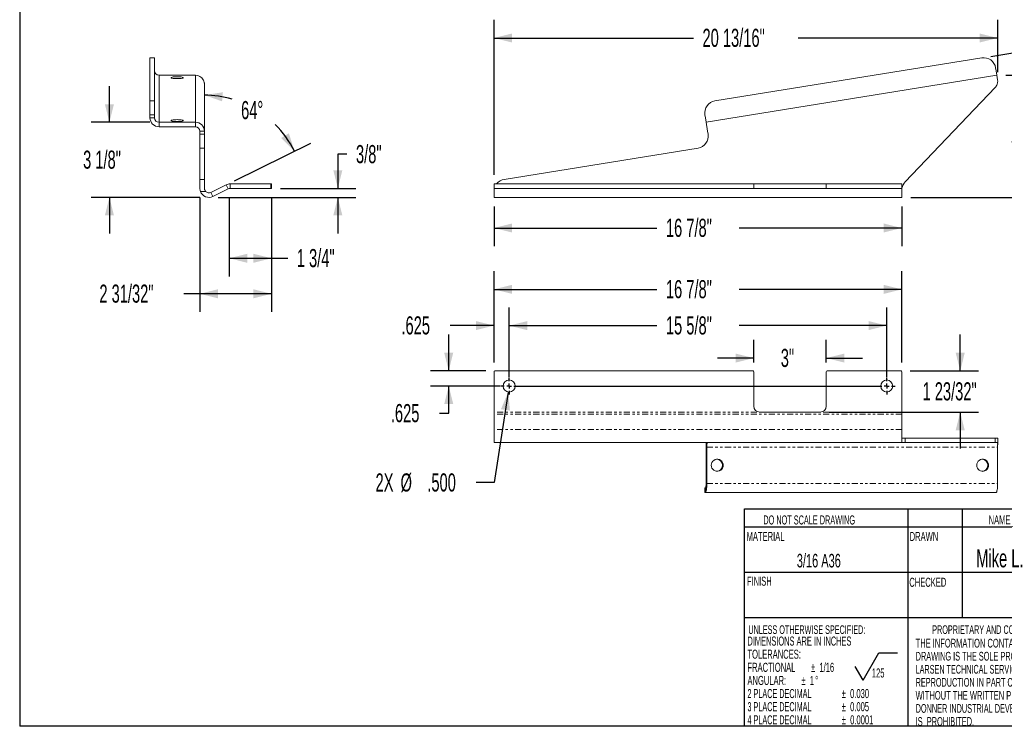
# Model space of a CAD drawing. Header units: inches. Extents: x 2.2 to 63.8, y 2.3 to 48.8.
# Tile 1 of 3: x 2.2 to 43, y 2.3 to 31.5. Entities that reach past the tile are written whole.
import ezdxf

# ---------------------------------------------------------------- set-up
doc = ezdxf.new("R2010")
doc.units = ezdxf.units.IN
doc.header["$MEASUREMENT"] = 0
doc.linetypes.add('PHANTOM', pattern=[0.5, 0.25, -0.05, 0.05, -0.05, 0.05, -0.05])
doc.layers.add('TITLE_BLOCK', color=7, linetype='Continuous')
doc.styles.add('SLDTEXTSTYLE1', font='TXT', dxfattribs={"width": 0.554583})
doc.styles.add('SLDTEXTSTYLE10', font='TXT', dxfattribs={"width": 0.552845})
doc.styles.add('SLDTEXTSTYLE11', font='TXT', dxfattribs={"width": 0.571389})
doc.styles.add('SLDTEXTSTYLE12', font='TXT', dxfattribs={"width": 0.548281})
doc.styles.add('SLDTEXTSTYLE13', font='TXT', dxfattribs={"width": 0.5775})
doc.styles.add('SLDTEXTSTYLE14', font='TXT', dxfattribs={"width": 0.558462})
doc.styles.add('SLDTEXTSTYLE3', font='TXT', dxfattribs={"width": 0.5808})
doc.styles.add('SLDTEXTSTYLE4', font='TXT', dxfattribs={"width": 0.605})
doc.styles.add('SLDTEXTSTYLE6', font='TXT', dxfattribs={"width": 0.56375})
doc.styles.add('SLDTEXTSTYLE7', font='TXT', dxfattribs={"width": 0.524333})
doc.styles.add('SLDTEXTSTYLE8', font='TXT', dxfattribs={"width": 0.581731})
doc.styles.add('SLDTEXTSTYLE9', font='TXT', dxfattribs={"width": 0.565968})
doc.dimstyles.new('SLDDIMSTYLE0', dxfattribs={"dimtxt": 0.75, "dimasz": 0.75, "dimexe": 0, "dimexo": 0.0625, "dimgap": 0.1875, "dimtad": 0, "dimtih": 1, "dimtoh": 1, "dimdec": 3, "dimzin": 12, "dimdsep": 46, "dimtxsty": 'SLDTEXTSTYLE4', "dimsah": 1, "dimcen": 0.09, "dimadec": 0, "dimazin": 0, "dimtfac": 1, "dimtdec": 3, "dimtofl": 0, "dimtmove": 0, "dimatfit": 3, "dimfxl": 0, "dimtolj": 1, "dimtzin": 12, "dimarcsym": 0})
doc.dimstyles.new('SLDDIMSTYLE1', dxfattribs={"dimtxt": 0.75, "dimasz": 0.75, "dimexe": 0, "dimexo": 0.0625, "dimgap": 0.1875, "dimtad": 0, "dimtih": 1, "dimtoh": 1, "dimdec": 4, "dimlfac": 6, "dimzin": 12, "dimdsep": 46, "dimtxsty": 'SLDTEXTSTYLE4', "dimsah": 1, "dimcen": 0.09, "dimadec": 0, "dimazin": 0, "dimtfac": 1, "dimtdec": 3, "dimtofl": 0, "dimtmove": 0, "dimatfit": 3, "dimfxl": 0, "dimtolj": 1, "dimtzin": 12, "dimarcsym": 0})
doc.dimstyles.new('SLDDIMSTYLE2', dxfattribs={"dimtxt": 0.75, "dimasz": 0.75, "dimexe": 0, "dimexo": 0.0625, "dimgap": 0.1875, "dimtad": 0, "dimtih": 1, "dimtoh": 1, "dimdec": 3, "dimzin": 4, "dimdsep": 46, "dimtxsty": 'SLDTEXTSTYLE4', "dimsah": 1, "dimcen": 0.09, "dimadec": 0, "dimazin": 0, "dimtfac": 1, "dimtdec": 3, "dimtofl": 0, "dimtmove": 0, "dimatfit": 3, "dimfxl": 0, "dimtolj": 1, "dimtzin": 12, "dimarcsym": 0})

# ---------------------------------------------------------------- blocks, each defined once
blk = doc.blocks.new('SW_NOTE_0')
at = {"layer": 'TITLE_BLOCK', "color": 0, "char_height": 0.375, "attachment_point": 1}
for s, insert, style in [('DIMENSIONS ARE IN INCHES', (0, 0.483), 'SLDTEXTSTYLE6'), ('TOLERANCES:', (0, -0.06), 'SLDTEXTSTYLE4'), ('FRACTIONAL', (0, -0.603), 'SLDTEXTSTYLE4'), ('%%p', (2.628, -0.603), 'SLDTEXTSTYLE4'), ('1/16', (2.978, -0.603), 'SLDTEXTSTYLE4'), ('ANGULAR: ', (0, -1.146), 'SLDTEXTSTYLE4'), ('%%p', (2.234, -1.146), 'SLDTEXTSTYLE4'), ('1', (2.584, -1.146), 'SLDTEXTSTYLE4'), ('%%d', (2.803, -1.146), 'SLDTEXTSTYLE4'), ('2 PLACE DECIMAL  ', (0, -1.689), 'SLDTEXTSTYLE7'), ('%%p', (3.898, -1.689), 'SLDTEXTSTYLE4'), ('0.030', (4.248, -1.689), 'SLDTEXTSTYLE4'), ('3 PLACE DECIMAL  ', (0, -2.232), 'SLDTEXTSTYLE7'), ('%%p', (3.898, -2.232), 'SLDTEXTSTYLE4'), ('0.005', (4.248, -2.232), 'SLDTEXTSTYLE4'), ('4 PLACE DECIMAL  ', (0, -2.775), 'SLDTEXTSTYLE7'), ('%%p', (3.9, -2.775), 'SLDTEXTSTYLE4'), ('0.0001', (4.25, -2.775), 'SLDTEXTSTYLE4')]:
    blk.add_mtext(s, dxfattribs=dict(at, insert=insert, style=style))
blk = doc.blocks.new('SW_NOTE_1')
at = {"layer": 'TITLE_BLOCK', "color": 0, "char_height": 0.36, "attachment_point": 1}
for s, insert, style in [('THE INFORMATION CONTAINED IN THIS', (0, 0.464), 'SLDTEXTSTYLE9'), ('DRAWING IS THE SOLE PROPERTY OF', (0, -0.076), 'SLDTEXTSTYLE10'), ('LARSEN TECHNICAL SERVICES ANY', (0, -0.616), 'SLDTEXTSTYLE11'), ('REPRODUCTION IN PART OR AS A WHOLE', (0, -1.156), 'SLDTEXTSTYLE12'), ('WITHOUT THE WRITTEN PERMISSION OF', (0, -1.696), 'SLDTEXTSTYLE9'), ('DONNER INDUSTRIAL DEVELOPMENTS INC.', (0, -2.236), 'SLDTEXTSTYLE13'), ('IS  PROHIBITED.', (0, -2.776), 'SLDTEXTSTYLE14')]:
    blk.add_mtext(s, dxfattribs=dict(at, insert=insert, style=style))
blk = doc.blocks.new('SW_NOTE_3')
at = {"layer": 'TITLE_BLOCK', "color": 0}
for p, q in [((-0.364, 0), (0.285, 1.125)), ((0.285, 1.125), (1.057, 1.125)), ((-0.364, 0), (-0.689, 0.562))]:
    blk.add_line(p, q, dxfattribs=at)
at = {"layer": 'TITLE_BLOCK', "color": 0, "insert": (0, 0.483), "char_height": 0.375, "attachment_point": 1, "style": 'SLDTEXTSTYLE4'}
blk.add_mtext('125', dxfattribs=at)
blk = doc.blocks.new('*D5')
at = {"layer": 'TITLE_BLOCK'}
for p, q in [((21.877, 23.764), (21.877, 22.121)), ((38.752, 23.764), (38.752, 22.121)), ((21.877, 22.871), (28.615, 22.871)), ((38.752, 22.871), (32.015, 22.871))]:
    blk.add_line(p, q, dxfattribs=at)
for points in [[(21.877, 22.871), (22.627, 22.684), (22.627, 23.059)], [(38.752, 22.871), (38.002, 23.059), (38.002, 22.684)]]:
    blk.add_solid(points, dxfattribs=at)
at = {"layer": 'TITLE_BLOCK', "insert": (28.99, 23.255), "char_height": 0.75, "attachment_point": 1, "style": 'SLDTEXTSTYLE4'}
blk.add_mtext('16 7/8"', dxfattribs=at)
blk = doc.blocks.new('*D6')
at = {"layer": 'TITLE_BLOCK'}
for p, q in [((43.06, 29.19), (45.345, 29.19)), ((44.595, 29.19), (44.595, 27.248)), ((44.595, 24.139), (44.595, 26.081)), ((39.127, 24.139), (45.345, 24.139))]:
    blk.add_line(p, q, dxfattribs=at)
for points in [[(44.595, 29.19), (44.408, 28.44), (44.783, 28.44)], [(44.595, 24.139), (44.783, 24.889), (44.408, 24.889)]]:
    blk.add_solid(points, dxfattribs=at)
at = {"layer": 'TITLE_BLOCK', "insert": (43.27, 27.048), "char_height": 0.75, "attachment_point": 1, "style": 'SLDTEXTSTYLE4'}
blk.add_mtext('5 1/16"', dxfattribs=at)
blk = doc.blocks.new('*D7')
at = {"layer": 'TITLE_BLOCK'}
for p, q in [((42.432, 29.972), (47.375, 30.771)), ((39.127, 24.139), (47.907, 24.139))]:
    blk.add_line(p, q, dxfattribs=at)
for centre, radius, start, end in [((6.356, 24.139), 40.801, 5.4144, 9.1845), ((47.377, 27.406), 1.304, 153.4349, 206.5651), ((46.676, 27.406), 1.304, 333.4349, 26.5651), ((6.356, 24.139), 40.801, 0, 3.7711)]:
    blk.add_arc(centre, radius, start, end, dxfattribs=at)
for points in [[(46.634, 30.652), (46.562, 29.882), (46.932, 29.938)], [(47.157, 24.139), (47.338, 24.891), (46.963, 24.887)]]:
    blk.add_solid(points, dxfattribs=at)
at = {"layer": 'TITLE_BLOCK', "insert": (46.585, 27.789), "char_height": 0.75, "attachment_point": 1, "style": 'SLDTEXTSTYLE4'}
blk.add_mtext('9°', dxfattribs=at)
blk = doc.blocks.new('*D8')
at = {"layer": 'TITLE_BLOCK'}
for p, q in [((21.877, 25.073), (21.877, 31.482)), ((42.72, 29.319), (42.72, 31.482)), ((21.877, 30.732), (30.129, 30.732)), ((42.72, 30.732), (34.468, 30.732))]:
    blk.add_line(p, q, dxfattribs=at)
for points in [[(21.877, 30.732), (22.627, 30.544), (22.627, 30.919)], [(42.72, 30.732), (41.97, 30.919), (41.97, 30.544)]]:
    blk.add_solid(points, dxfattribs=at)
at = {"layer": 'TITLE_BLOCK', "insert": (30.504, 31.116), "char_height": 0.75, "attachment_point": 1, "style": 'SLDTEXTSTYLE4'}
blk.add_mtext('20 13/16"', dxfattribs=at)
blk = doc.blocks.new('*D11')
at = {"layer": 'TITLE_BLOCK'}
for p, q in [((21.877, 17.301), (21.877, 21.083)), ((38.752, 17.301), (38.752, 21.083)), ((21.877, 20.333), (28.615, 20.333)), ((38.752, 20.333), (32.015, 20.333))]:
    blk.add_line(p, q, dxfattribs=at)
for points in [[(21.877, 20.333), (22.627, 20.145), (22.627, 20.52)], [(38.752, 20.333), (38.002, 20.52), (38.002, 20.145)]]:
    blk.add_solid(points, dxfattribs=at)
at = {"layer": 'TITLE_BLOCK', "insert": (28.99, 20.716), "char_height": 0.75, "attachment_point": 1, "style": 'SLDTEXTSTYLE4'}
blk.add_mtext('16 7/8"', dxfattribs=at)
blk = doc.blocks.new('*D12')
at = {"layer": 'TITLE_BLOCK'}
for p, q in [((21.877, 17.301), (21.877, 19.583)), ((22.502, 16.708), (22.502, 19.583)), ((21.877, 18.833), (20.065, 18.833)), ((22.502, 18.833), (24.002, 18.833))]:
    blk.add_line(p, q, dxfattribs=at)
for points in [[(21.877, 18.833), (21.127, 19.02), (21.127, 18.645)], [(22.502, 18.833), (23.252, 18.645), (23.252, 19.02)]]:
    blk.add_solid(points, dxfattribs=at)
at = {"layer": 'TITLE_BLOCK', "insert": (18.046, 19.216), "char_height": 0.75, "attachment_point": 1, "style": 'SLDTEXTSTYLE4'}
blk.add_mtext('.625', dxfattribs=at)
blk = doc.blocks.new('*D13')
at = {"layer": 'TITLE_BLOCK'}
for p, q in [((22.502, 16.708), (22.502, 19.583)), ((38.127, 16.708), (38.127, 19.583)), ((22.502, 18.833), (28.615, 18.833)), ((38.127, 18.833), (32.015, 18.833))]:
    blk.add_line(p, q, dxfattribs=at)
for points in [[(22.502, 18.833), (23.252, 18.645), (23.252, 19.02)], [(38.127, 18.833), (37.377, 19.02), (37.377, 18.645)]]:
    blk.add_solid(points, dxfattribs=at)
at = {"layer": 'TITLE_BLOCK', "insert": (28.99, 19.216), "char_height": 0.75, "attachment_point": 1, "style": 'SLDTEXTSTYLE4'}
blk.add_mtext('15 5/8"', dxfattribs=at)
blk = doc.blocks.new('*D14')
at = {"layer": 'TITLE_BLOCK'}
for p, q in [((32.627, 17.301), (32.627, 18.239)), ((35.627, 17.301), (35.627, 18.239)), ((32.627, 17.489), (31.127, 17.489)), ((35.627, 17.489), (37.127, 17.489))]:
    blk.add_line(p, q, dxfattribs=at)
for points in [[(32.627, 17.489), (31.877, 17.676), (31.877, 17.301)], [(35.627, 17.489), (36.377, 17.301), (36.377, 17.676)]]:
    blk.add_solid(points, dxfattribs=at)
at = {"layer": 'TITLE_BLOCK', "insert": (33.743, 17.872), "char_height": 0.75, "attachment_point": 1, "style": 'SLDTEXTSTYLE4'}
blk.add_mtext('3"', dxfattribs=at)
blk = doc.blocks.new('*D15')
at = {"layer": 'TITLE_BLOCK'}
for p, q in [((41.17, 16.958), (41.169, 18.458)), ((39.096, 16.958), (41.92, 16.958)), ((35.752, 15.253), (41.92, 15.253)), ((41.17, 15.253), (41.17, 13.753))]:
    blk.add_line(p, q, dxfattribs=at)
for points in [[(41.17, 16.958), (41.357, 17.708), (40.982, 17.708)], [(41.17, 15.253), (40.982, 14.503), (41.357, 14.503)]]:
    blk.add_solid(points, dxfattribs=at)
at = {"layer": 'TITLE_BLOCK', "insert": (39.61, 16.489), "char_height": 0.75, "attachment_point": 1, "style": 'SLDTEXTSTYLE4'}
blk.add_mtext('1 23/32"', dxfattribs=at)
blk = doc.blocks.new('*D16')
at = {"layer": 'TITLE_BLOCK'}
for p, q in [((20.002, 16.958), (20.002, 18.458)), ((21.534, 16.958), (19.252, 16.958)), ((22.127, 16.333), (19.252, 16.333)), ((20.002, 15.204), (20.002, 16.333)), ((19.627, 15.204), (20.002, 15.204))]:
    blk.add_line(p, q, dxfattribs=at)
for points in [[(20.002, 16.958), (20.19, 17.708), (19.815, 17.708)], [(20.002, 16.333), (19.815, 15.583), (20.19, 15.583)]]:
    blk.add_solid(points, dxfattribs=at)
at = {"layer": 'TITLE_BLOCK', "insert": (17.608, 15.587), "char_height": 0.75, "attachment_point": 1, "style": 'SLDTEXTSTYLE4'}
blk.add_mtext('.625', dxfattribs=at)
blk = doc.blocks.new('*D17')
at = {"layer": 'TITLE_BLOCK'}
for p, q in [((22.464, 16.085), (21.886, 12.335)), ((21.886, 12.335), (21.136, 12.335))]:
    blk.add_line(p, q, dxfattribs=at)
blk.add_solid([(22.464, 16.085), (22.165, 15.373), (22.535, 15.316)], dxfattribs=at)
at = {"layer": 'TITLE_BLOCK', "char_height": 0.75, "attachment_point": 1, "style": 'SLDTEXTSTYLE4'}
for s, insert in [('2X', (16.975, 12.718)), ('%%c', (18.009, 12.718)), ('.500', (19.117, 12.718))]:
    blk.add_mtext(s, dxfattribs=dict(at, insert=insert))
blk = doc.blocks.new('SW_CENTERMARKSYMBOL_0')
at = {"layer": 'TITLE_BLOCK', "color": 0}
for p, q in [((-0.2, 0), (-0.35, 0)), ((0, 0), (-0.1, 0)), ((0, 0.2), (0, 0.35)), ((0, 0), (0, 0.1)), ((0, 0), (0, -0.1)), ((0, 0), (0.1, 0)), ((0.2, 0), (15.425, 0)), ((15.625, 0), (15.525, 0)), ((15.625, 0.2), (15.625, 0.35)), ((15.625, 0), (15.625, 0.1)), ((15.625, 0), (15.625, -0.1)), ((15.625, 0), (15.725, 0)), ((15.825, 0), (15.975, 0)), ((0, -0.2), (0, -0.35)), ((15.625, -0.2), (15.625, -0.35))]:
    blk.add_line(p, q, dxfattribs=at)
blk = doc.blocks.new('*D19')
at = {"layer": 'TITLE_BLOCK'}
for p, q in [((10.92, 24.136), (10.92, 20.869)), ((12.67, 24.136), (12.67, 20.869)), ((10.92, 21.619), (12.67, 21.619)), ((12.67, 21.619), (13.341, 21.619))]:
    blk.add_line(p, q, dxfattribs=at)
for points in [[(10.92, 21.619), (11.67, 21.431), (11.67, 21.806)], [(12.67, 21.619), (11.92, 21.806), (11.92, 21.431)]]:
    blk.add_solid(points, dxfattribs=at)
at = {"layer": 'TITLE_BLOCK', "insert": (13.716, 22.002), "char_height": 0.75, "attachment_point": 1, "style": 'SLDTEXTSTYLE4'}
blk.add_mtext('1 3/4"', dxfattribs=at)
blk = doc.blocks.new('*D20')
at = {"layer": 'TITLE_BLOCK'}
for p, q in [((9.705, 24.139), (9.705, 19.399)), ((12.67, 24.136), (12.67, 19.399)), ((9.705, 20.149), (9.04, 20.149)), ((12.67, 20.149), (9.705, 20.149))]:
    blk.add_line(p, q, dxfattribs=at)
for points in [[(9.705, 20.149), (10.455, 19.961), (10.455, 20.336)], [(12.67, 20.149), (11.92, 20.336), (11.92, 19.961)]]:
    blk.add_solid(points, dxfattribs=at)
at = {"layer": 'TITLE_BLOCK', "insert": (5.546, 20.532), "char_height": 0.75, "attachment_point": 1, "style": 'SLDTEXTSTYLE4'}
blk.add_mtext('2 31/32"', dxfattribs=at)
blk = doc.blocks.new('*D21')
at = {"layer": 'TITLE_BLOCK'}
blk.add_line((11.134, 24.825), (14.291, 26.384), dxfattribs=at)
for start, end in [(74.0427, 90), (26.2814, 45.1531)]:
    blk.add_arc((9.893, 24.212), 4.155, start, end, dxfattribs=at)
for points in [[(9.893, 28.368), (10.623, 28.114), (10.657, 28.488)], [(13.619, 26.052), (13.388, 26.79), (13.068, 26.595)]]:
    blk.add_solid(points, dxfattribs=at)
at = {"layer": 'TITLE_BLOCK', "insert": (11.41, 28.125), "char_height": 0.75, "attachment_point": 1, "style": 'SLDTEXTSTYLE4'}
blk.add_mtext('64°', dxfattribs=at)
blk = doc.blocks.new('*D22')
at = {"layer": 'TITLE_BLOCK'}
for p, q in [((15.79, 25.921), (15.415, 25.921)), ((15.415, 25.921), (15.415, 24.511)), ((13.045, 24.511), (16.165, 24.511)), ((10.455, 24.139), (16.165, 24.139)), ((15.415, 24.139), (15.415, 22.639))]:
    blk.add_line(p, q, dxfattribs=at)
for points in [[(15.415, 24.511), (15.602, 25.261), (15.227, 25.261)], [(15.415, 24.139), (15.227, 23.389), (15.602, 23.389)]]:
    blk.add_solid(points, dxfattribs=at)
at = {"layer": 'TITLE_BLOCK', "insert": (16.165, 26.304), "char_height": 0.75, "attachment_point": 1, "style": 'SLDTEXTSTYLE4'}
blk.add_mtext('3/8"', dxfattribs=at)
blk = doc.blocks.new('*D23')
at = {"layer": 'TITLE_BLOCK'}
for p, q in [((5.962, 27.245), (5.962, 28.745)), ((7.64, 27.245), (5.212, 27.245)), ((9.705, 24.139), (5.212, 24.139)), ((5.962, 24.139), (5.962, 22.639))]:
    blk.add_line(p, q, dxfattribs=at)
for points in [[(5.962, 27.245), (6.15, 27.995), (5.775, 27.995)], [(5.962, 24.139), (5.775, 23.389), (6.15, 23.389)]]:
    blk.add_solid(points, dxfattribs=at)
at = {"layer": 'TITLE_BLOCK', "insert": (4.872, 26.075), "char_height": 0.75, "attachment_point": 1, "style": 'SLDTEXTSTYLE4'}
blk.add_mtext('3 1/8"', dxfattribs=at)

msp = doc.modelspace()

# ---------------------------------------------------------------- linework, layer by layer
at = {"color": 7, "linetype": 'Continuous', "lineweight": 15}
for p, q in [((7.827485, 29.918718), (7.639985, 29.918718)), ((7.639985, 29.912308), (7.639985, 29.918718)), ((7.827485, 29.912308), (7.639985, 29.912308)), ((7.639985, 29.912308), (7.639985, 28.126619)), ((7.827485, 29.918718), (7.827485, 29.912308)), ((7.827485, 29.912308), (7.827485, 28.126619)), ((42.061971, 29.912308), (31.017902, 28.126619)), ((42.65532, 29.375128), (42.635368, 29.498525)), ((42.685248, 29.190032), (42.65532, 29.375128)), ((8.014985, 27.244728), (8.014985, 29.190032)), ((8.014985, 29.190032), (9.517985, 29.190032)), ((9.517985, 29.190032), (9.517985, 27.244728)), ((42.685248, 29.190032), (30.653999, 27.244728)), ((42.685248, 29.190032), (42.715363, 29.003776)), ((9.892985, 28.811928), (9.892985, 26.874536)), ((38.890739, 24.78057), (42.616473, 28.685038)), ((7.639985, 28.126619), (7.827485, 28.126619)), ((7.639985, 27.553222), (7.639985, 28.126619)), ((7.827485, 28.126619), (7.827485, 27.553222)), ((7.827485, 27.553222), (7.639985, 27.553222)), ((7.639985, 27.553222), (7.639985, 27.429824)), ((7.827485, 27.429824), (7.639985, 27.429824)), ((7.827485, 27.553222), (7.827485, 27.429824)), ((30.604119, 27.553222), (30.624071, 27.429824)), ((30.624071, 27.429824), (30.653999, 27.244728)), ((8.014985, 27.244728), (8.014985, 27.059632)), ((9.517985, 27.244728), (8.014985, 27.244728)), ((9.517985, 27.059632), (8.014985, 27.059632)), ((9.517985, 27.059632), (9.517985, 27.244728)), ((30.713854, 26.874536), (30.653999, 27.244728)), ((9.705485, 26.874536), (9.892985, 26.874536)), ((9.705485, 26.874536), (9.705485, 26.751138)), ((9.705485, 26.751138), (9.892985, 26.751138)), ((9.705485, 26.177741), (9.705485, 26.751138)), ((9.892985, 26.874536), (9.892985, 26.751138)), ((9.892985, 26.751138), (9.892985, 26.177741)), ((30.713854, 26.874536), (30.733806, 26.751138)), ((9.892985, 26.177741), (9.705485, 26.177741)), ((9.705485, 26.177741), (9.705485, 24.880626)), ((9.892985, 26.177741), (9.892985, 24.880626)), ((30.320024, 26.177741), (22.297667, 24.880626)), ((9.705485, 24.514091), (9.705485, 24.880626)), ((9.705485, 24.880626), (9.892985, 24.880626)), ((9.892985, 24.880626), (9.892985, 24.514091)), ((10.163506, 24.345973), (10.798215, 24.65941)), ((10.246527, 24.177855), (10.881236, 24.491291)), ((10.881236, 24.491291), (10.798215, 24.65941)), ((10.964258, 24.510673), (10.964258, 24.698173)), ((12.639235, 24.698173), (10.964258, 24.698173)), ((12.639235, 24.510673), (10.964258, 24.510673)), ((12.639235, 24.510673), (12.639235, 24.698173)), ((12.639235, 24.698173), (12.670485, 24.698173)), ((12.670485, 24.510673), (12.639235, 24.510673)), ((12.670485, 24.698173), (12.670485, 24.510673)), ((21.877475, 24.510673), (21.877475, 24.698173)), ((21.877475, 24.698173), (21.908725, 24.698173)), ((21.908725, 24.510673), (21.877475, 24.510673)), ((21.877475, 24.510673), (21.877475, 24.491291)), ((21.877475, 24.177855), (21.877475, 24.491291)), ((32.596225, 24.698173), (21.908725, 24.698173)), ((32.596225, 24.510673), (21.908725, 24.510673)), ((32.596225, 24.698173), (32.627475, 24.698173)), ((32.627475, 24.510673), (32.596225, 24.510673)), ((32.627475, 24.698173), (32.627475, 24.510673)), ((32.627475, 24.698173), (32.877475, 24.698173)), ((32.877475, 24.510673), (32.627475, 24.510673)), ((32.877475, 24.698173), (35.377475, 24.698173)), ((32.877475, 24.510673), (35.377475, 24.510673)), ((35.377475, 24.698173), (35.627475, 24.698173)), ((35.627475, 24.510673), (35.377475, 24.510673)), ((35.627475, 24.510673), (35.627475, 24.698173)), ((35.627475, 24.698173), (35.658725, 24.698173)), ((35.658725, 24.510673), (35.627475, 24.510673)), ((38.721225, 24.698173), (35.658725, 24.698173)), ((38.721225, 24.510673), (35.658725, 24.510673)), ((38.721225, 24.698173), (38.752475, 24.698173)), ((38.752475, 24.510673), (38.721225, 24.510673)), ((38.752475, 24.698173), (38.752475, 24.510673)), ((38.752475, 24.491291), (38.752475, 24.510673)), ((38.752475, 24.491291), (38.752475, 24.177855)), ((9.942596, 24.387036), (9.727664, 24.387036)), ((10.246527, 24.177855), (10.163506, 24.345973)), ((21.877475, 24.139091), (21.877475, 24.177855)), ((21.877475, 24.139091), (38.752475, 24.139091)), ((38.752475, 24.177855), (38.752475, 24.139091)), ((21.877475, 16.926303), (21.877475, 15.251326)), ((32.596225, 16.957553), (21.908725, 16.957553)), ((32.627475, 16.926303), (32.627475, 15.502553)), ((35.627475, 15.502553), (35.627475, 16.926303)), ((38.721225, 16.957553), (35.658725, 16.957553)), ((38.752475, 15.251326), (38.752475, 16.926303)), ((21.877475, 15.251326), (21.877475, 15.168305)), ((21.877475, 14.533596), (21.877475, 15.168305)), ((32.877475, 15.252553), (35.377475, 15.252553)), ((38.752475, 15.168305), (38.752475, 15.251326)), ((38.752475, 15.168305), (38.752475, 14.533596)), ((21.877475, 14.014733), (21.877475, 14.533596)), ((38.752475, 14.533596), (38.752475, 14.000904)), ((38.758707, 13.992553), (21.893887, 13.992553)), ((38.758707, 14.180053), (38.890739, 14.180053)), ((38.890739, 13.992553), (38.758707, 13.992553)), ((38.890739, 14.180053), (42.616473, 14.180053)), ((38.890739, 13.992553), (42.616473, 13.992553)), ((42.616473, 14.180053), (42.696173, 14.180053)), ((42.696173, 13.992553), (42.616473, 13.992553)), ((42.720171, 13.94189), (42.720171, 14.157783)), ((30.653999, 13.805053), (30.653999, 12.302053)), ((30.683926, 13.805053), (30.683926, 12.302053)), ((42.715175, 12.302053), (42.715175, 13.805053)), ((30.597709, 12.114553), (30.597709, 11.927053)), ((30.597709, 12.114553), (30.604119, 12.114553)), ((30.604119, 11.927053), (30.597709, 11.927053)), ((30.604119, 12.114553), (30.624071, 12.114553)), ((30.604119, 11.927053), (30.624071, 11.927053)), ((30.624071, 11.927053), (42.65532, 11.927053))]:
    msp.add_line(p, q, dxfattribs=at)
at = {"color": 7, "linetype": 'PHANTOM', "lineweight": 0}
for p, q in [((38.752475, 15.251326), (21.877475, 15.251326)), ((38.752475, 15.168305), (21.877475, 15.168305)), ((38.752475, 14.533596), (21.877475, 14.533596)), ((38.890739, 14.180053), (38.890739, 13.992553)), ((42.616473, 13.992553), (42.616473, 14.180053)), ((30.683926, 13.805053), (30.653999, 13.805053)), ((30.683926, 13.805053), (42.715175, 13.805053)), ((30.653999, 12.302053), (30.683926, 12.302053)), ((30.683926, 12.302053), (42.715175, 12.302053)), ((30.604119, 12.114553), (30.604119, 11.927053)), ((30.624071, 12.114553), (30.624071, 11.927053))]:
    msp.add_line(p, q, dxfattribs=at)
at = {"color": 7, "linetype": 'Continuous', "lineweight": 15, "flags": 128}
for points in [[(8.764985, 29.130176), (8.705156, 29.129017), (8.648804, 29.125606), (8.599204, 29.120141), (8.559239, 29.11294), (8.531231, 29.104423), (8.516807, 29.095082), (8.516807, 29.085463), (8.531231, 29.076123), (8.559239, 29.067605), (8.599204, 29.060404), (8.648804, 29.05494), (8.705156, 29.051528), (8.764985, 29.050369), (8.824814, 29.051528), (8.881165, 29.05494), (8.930765, 29.060404), (8.970731, 29.067605), (8.998739, 29.076123), (9.013162, 29.085463), (9.013162, 29.095082), (8.998739, 29.104423), (8.970731, 29.11294), (8.930765, 29.120141), (8.881165, 29.125606), (8.824814, 29.129017), (8.764985, 29.130176)], [(8.764985, 27.354463), (8.705156, 27.353304), (8.648804, 27.349893), (8.599204, 27.344428), (8.559239, 27.337227), (8.531231, 27.32871), (8.516807, 27.319369), (8.516807, 27.30975), (8.531231, 27.30041), (8.559239, 27.291892), (8.599204, 27.284691), (8.648804, 27.279227), (8.705156, 27.275815), (8.764985, 27.274656), (8.824814, 27.275815), (8.881165, 27.279227), (8.930765, 27.284691), (8.970731, 27.291892), (8.998739, 27.30041), (9.013162, 27.30975), (9.013162, 27.319369), (8.998739, 27.32871), (8.970731, 27.337227), (8.930765, 27.344428), (8.881165, 27.349893), (8.824814, 27.353304), (8.764985, 27.354463)], [(30.713854, 13.992553), (30.708016, 13.988951), (30.702401, 13.978281), (30.697227, 13.960954), (30.692692, 13.937636), (30.68897, 13.909223), (30.686205, 13.876806), (30.684502, 13.841633), (30.683926, 13.805053)], [(31.362612, 13.052053), (31.355441, 12.992224), (31.334343, 12.935872), (31.300546, 12.886273), (31.256013, 12.846307), (31.203332, 12.818299), (31.145565, 12.803876), (31.08607, 12.803876), (31.028303, 12.818299), (30.975622, 12.846307), (30.931089, 12.886273), (30.897291, 12.935872), (30.876194, 12.992224), (30.869023, 13.052053), (30.876194, 13.111882), (30.897291, 13.168234), (30.931089, 13.217834), (30.975622, 13.257799), (31.028303, 13.285807), (31.08607, 13.30023), (31.145565, 13.30023), (31.203332, 13.285807), (31.256013, 13.257799), (31.300546, 13.217834), (31.334343, 13.168234), (31.355441, 13.111882), (31.362612, 13.052053)], [(42.344983, 13.052053), (42.337812, 12.992224), (42.316714, 12.935872), (42.282917, 12.886273), (42.238384, 12.846307), (42.185703, 12.818299), (42.127936, 12.803876), (42.06844, 12.803876), (42.010674, 12.818299), (41.957993, 12.846307), (41.91346, 12.886273), (41.879662, 12.935872), (41.858565, 12.992224), (41.851393, 13.052053), (41.858565, 13.111882), (41.879662, 13.168234), (41.91346, 13.217834), (41.957993, 13.257799), (42.010674, 13.285807), (42.06844, 13.30023), (42.127936, 13.30023), (42.185703, 13.285807), (42.238384, 13.257799), (42.282917, 13.217834), (42.316714, 13.168234), (42.337812, 13.111882), (42.344983, 13.052053)], [(30.624071, 11.927053), (30.635748, 11.934259), (30.646977, 11.955598), (30.657325, 11.990252), (30.666395, 12.036888), (30.673839, 12.093714), (30.67937, 12.158547), (30.682776, 12.228894), (30.683926, 12.302053)], [(30.624071, 12.114553), (30.62991, 12.118156), (30.635524, 12.128826), (30.640698, 12.146153), (30.645233, 12.169471), (30.648955, 12.197884), (30.651721, 12.2303), (30.653424, 12.265474), (30.653999, 12.302053)], [(42.715175, 12.302053), (42.714025, 12.228894), (42.710619, 12.158547), (42.705088, 12.093714), (42.697644, 12.036888), (42.688574, 11.990252), (42.678226, 11.955598), (42.666997, 11.934259), (42.65532, 11.927053)]]:
    msp.add_lwpolyline(points, dxfattribs=at)
at = {"color": 7, "linetype": 'Continuous', "lineweight": 15}
for centre in [(22.502475, 16.332553), (38.127475, 16.332553)]:
    msp.add_circle(centre, 0.25, dxfattribs=at)
for centre, radius, start, end in [((42.141778, 29.418718), 0.5, 9.1845299, 99.1845299), ((8.01379, 29.376338), 0.18631, 180.3720325, 270.3672628), ((9.518894, 28.814185), 0.375847, 30.2939006, 90.1386532), ((42.345171, 28.943921), 0.375, 316.3418826, 339.3915079), ((31.097709, 27.633029), 0.5, 99.1845299, 189.1845299), ((8.012596, 27.432244), 0.372619, 180.3720325, 270.3672628), ((8.01379, 27.431034), 0.18631, 180.3720325, 270.3672628), ((9.520373, 26.872116), 0.372619, 0.3720325, 90.3672628), ((9.519179, 26.873326), 0.18631, 0.3720325, 90.3672628), ((30.240216, 26.671331), 0.5, 279.1845299, 9.1845299), ((22.377475, 24.387036), 0.5, 99.1845299, 141.5176348), ((10.964258, 24.323173), 0.375, 90, 116.281411), ((10.964258, 24.323173), 0.1875, 90, 116.281411), ((39.252475, 24.435393), 0.5, 136.3418826, 170.9442422), ((10.080485, 24.514091), 0.375, 199.8045445, 296.281411), ((10.080485, 24.514091), 0.1875, 222.658337, 296.281411), ((21.908725, 16.926303), 0.03125, 90, 180), ((32.596225, 16.926303), 0.03125, 0, 90), ((35.658725, 16.926303), 0.03125, 90, 180), ((38.721225, 16.926303), 0.03125, 0, 90), ((32.877475, 15.502553), 0.25, 180, 270), ((35.377475, 15.502553), 0.25, 270, 0), ((32.716445, 13.810767), 2.062454, 174.9433389, 180.1587236), ((43.883462, 13.805079), 1.168287, 178.9736086, 180.0012427), ((31.083982, 13.05346), 0.248706, 359.675933, 86.1102822), ((31.084505, 13.050161), 0.248187, 273.7768978, 0.436887), ((42.066353, 13.05346), 0.248706, 359.675933, 86.1102822), ((42.066876, 13.050161), 0.248187, 273.7768978, 0.436887)]:
    msp.add_arc(centre, radius, start, end, dxfattribs=at)
for points, knots in [([(9.892985, 28.811928), (9.892985, 28.827943), (9.892105, 28.84414), (9.889249, 28.868661), (9.88804, 28.876873), (9.885063, 28.893365), (9.883284, 28.901688), (9.877114, 28.92642), (9.871931, 28.942497), (9.859358, 28.973807), (9.851922, 28.989116), (9.843419, 29.003776)], [0, 0, 0, 0, 0.25, 0.25, 0.375, 0.375, 0.5, 0.5, 0.75, 0.75, 1, 1, 1, 1]), ([(42.696173, 28.811928), (42.702196, 28.827943), (42.707041, 28.84414), (42.712637, 28.868661), (42.714222, 28.876873), (42.716841, 28.893365), (42.717877, 28.901688), (42.720128, 28.92642), (42.720495, 28.942497), (42.719306, 28.973807), (42.717733, 28.989116), (42.715363, 29.003776)], [0, 0, 0, 0, 0.25, 0.25, 0.375, 0.375, 0.5, 0.5, 0.75, 0.75, 1, 1, 1, 1]), ([(9.727664, 24.387036), (9.720209, 24.407738), (9.714696, 24.428721), (9.707326, 24.471177), (9.705485, 24.492806), (9.705485, 24.514091)], [0, 0, 0, 0, 0.5, 0.5, 1, 1, 1, 1]), ([(9.892985, 24.514091), (9.892985, 24.502636), (9.894026, 24.491258), (9.898207, 24.468669), (9.901399, 24.457337), (9.909829, 24.435546), (9.915022, 24.425122), (9.927369, 24.405239), (9.934569, 24.395748), (9.942596, 24.387036)], [0, 0, 0, 0, 0.25, 0.25, 0.5, 0.5, 0.75, 0.75, 1, 1, 1, 1]), ([(38.752475, 24.435393), (38.752475, 24.447818), (38.752937, 24.460626), (38.754966, 24.486959), (38.756552, 24.500571), (38.758707, 24.514091)], [0, 0, 0, 0, 0.5, 0.5, 1, 1, 1, 1]), ([(21.877475, 14.014733), (21.877475, 14.007278), (21.878756, 14.001765), (21.884141, 13.994394), (21.888295, 13.992553), (21.893887, 13.992553)], [0, 0, 0, 0, 0.5, 0.5, 1, 1, 1, 1]), ([(42.696173, 14.180053), (42.701128, 14.179597), (42.711179, 14.178671), (42.718913, 14.171425), (42.719598, 14.162116), (42.719917, 14.157783)], [0, 0, 0, 0, 0.341954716, 0.69369017, 1, 1, 1, 1]), ([(42.715363, 13.826006), (42.715574, 13.837774), (42.715956, 13.84923), (42.716925, 13.871545), (42.717521, 13.882501), (42.718679, 13.903291), (42.719236, 13.913038), (42.720023, 13.93126), (42.72025, 13.939808), (42.720038, 13.954931), (42.719605, 13.961574), (42.717794, 13.97306), (42.716399, 13.977874), (42.710629, 13.989093), (42.704508, 13.992553), (42.696173, 13.992553)], [0, 0, 0, 0, 0.125, 0.125, 0.25, 0.25, 0.375, 0.375, 0.5, 0.5, 0.625, 0.625, 0.75, 0.75, 1, 1, 1, 1])]:
    msp.add_open_spline(points, degree=3, knots=knots, dxfattribs=at)
msp.add_open_spline([(38.758707, 13.992553), (38.754506, 13.992553), (38.752475, 13.995302), (38.752475, 14.000904)], degree=3, dxfattribs=at)
at = {"layer": 'TITLE_BLOCK'}
for p, q in [((2.248334, 48.752772), (2.248334, 2.252772)), ((32.248334, 2.252772), (32.248334, 11.252772)), ((32.248334, 11.252772), (63.748334, 11.252772)), ((38.998334, 11.252772), (38.998334, 2.252772)), ((41.248334, 11.252772), (41.248334, 6.752772)), ((32.248334, 10.502772), (48.748334, 10.502772)), ((32.248334, 8.627772), (63.748334, 8.627772)), ((32.248334, 6.752772), (48.748334, 6.752772)), ((63.748334, 2.252772), (2.248334, 2.252772))]:
    msp.add_line(p, q, dxfattribs=at)

# ---------------------------------------------------------------- block references
for name, p in [('SW_CENTERMARKSYMBOL_0', (22.502475, 16.332553)), ('SW_NOTE_3', (37.513482, 4.164631))]:
    msp.add_blockref(name, p, dxfattribs=at)
at = {"layer": 'TITLE_BLOCK', "color": 7}
for name, p in [('SW_NOTE_0', (32.364868, 5.484159)), ('SW_NOTE_1', (39.324392, 5.409141))]:
    msp.add_blockref(name, p, dxfattribs=at)

# ---------------------------------------------------------------- texts
at = {"layer": 'TITLE_BLOCK', "color": 7, "attachment_point": 1}
for s, insert, char_height, style in [('DO NOT SCALE DRAWING', (33.02162, 10.978986), 0.375, 'SLDTEXTSTYLE1'), ('NAME', (42.344586, 10.980375), 0.375, 'SLDTEXTSTYLE4'), ('MATERIAL', (32.329337, 10.29806), 0.375, 'SLDTEXTSTYLE4'), ('DRAWN', (39.077664, 10.296092), 0.375, 'SLDTEXTSTYLE4'), ('3/16 A36', (34.40698, 9.388202), 0.5625, 'SLDTEXTSTYLE4'), ('FINISH', (32.342461, 8.444888), 0.375, 'SLDTEXTSTYLE4'), ('CHECKED', (39.062435, 8.400191), 0.375, 'SLDTEXTSTYLE4'), ('UNLESS OTHERWISE SPECIFIED:', (32.400677, 6.430434), 0.3546798, 'SLDTEXTSTYLE3'), ('PROPRIETARY AND CONFIDENTIAL', (40.009592, 6.431478), 0.3546798, 'SLDTEXTSTYLE8')]:
    msp.add_mtext(s, dxfattribs=dict(at, insert=insert, char_height=char_height, style=style))
at = {"layer": 'TITLE_BLOCK', "insert": (41.833121, 9.580999), "char_height": 0.75, "attachment_point": 1, "style": 'SLDTEXTSTYLE4'}
msp.add_mtext('Mike L.', dxfattribs=at)

# ---------------------------------------------------------------- dimensions: what is measured, and where the dimension line sits
at = {"layer": 'TITLE_BLOCK'}
for base, p1, p2, picture, middle in [((21.877475, 30.731982), (42.720171, 28.943921), (21.877475, 24.698173), '*D8', (32.298823, 30.731982)), ((12.670485, 21.618551), (10.920485, 24.510673), (12.670485, 24.510673), '*D19', (14.806227, 21.618551)), ((38.752475, 22.871304), (21.877475, 24.139091), (38.752475, 24.139091), '*D5', (30.314975, 22.871304)), ((22.502475, 18.832553), (21.877475, 16.926303), (22.502475, 16.332553), '*D12', (18.868268, 18.832553)), ((38.127475, 18.832553), (22.502475, 16.332553), (38.127475, 16.332553), '*D13', (30.314975, 18.832553)), ((35.627475, 17.488905), (32.627475, 16.926303), (35.627475, 16.926303), '*D14', (34.127475, 17.488905))]:
    dim = msp.add_linear_dim(base=base, p1=p1, p2=p2, dimstyle='SLDDIMSTYLE0', dxfattribs=at)
    dim.commit()
    dim.dimension.update_dxf_attribs({"geometry": picture, "text_midpoint": middle, "dimtype": 160})
dim = msp.add_angular_dim_2l(base=(47.124526, 25.773769), line1=((21.877475, 24.139091), (38.752475, 24.139091)), line2=((42.061971, 29.912308), (31.017902, 28.126619)), text='(<>)', dimstyle='SLDDIMSTYLE1', dxfattribs=at)
dim.commit()
dim.dimension.update_dxf_attribs({"geometry": '*D7', "text_midpoint": (47.026301, 27.405822), "dimtype": 162})
for base, p1, p2, angle, picture, middle in [((44.595171, 24.139091), (42.685248, 29.190032), (38.752475, 24.139091), 90, '*D6', (44.595171, 26.664561)), ((5.962291, 24.139091), (8.014985, 27.244728), (10.080485, 24.139091), 90, '*D23', (5.962291, 25.69191)), ((15.414679, 24.139091), (12.670485, 24.510673), (10.080485, 24.139091), 90, '*D22', (15.414679, 25.920603)), ((9.705485, 20.148696), (12.670485, 24.510673), (9.705485, 24.514091), 0, '*D20', (7.105573, 20.148696)), ((38.752475, 20.332553), (21.877475, 16.926303), (38.752475, 16.926303), 0, '*D11', (30.314975, 20.332553)), ((20.002475, 16.332553), (21.908725, 16.957553), (22.502475, 16.332553), 90, '*D16', (20.002475, 15.203831)), ((41.169789, 15.25308), (38.721225, 16.957553), (35.377475, 15.252553), 270.0052073, '*D15', (41.169712, 16.105428))]:
    dim = msp.add_linear_dim(base=base, p1=p1, p2=p2, angle=angle, dimstyle='SLDDIMSTYLE0', dxfattribs=at)
    dim.commit()
    dim.dimension.update_dxf_attribs({"geometry": picture, "text_midpoint": middle, "dimtype": 160})
dim = msp.add_angular_dim_2l(base=(12.970833, 27.004287), line1=((10.163506, 24.345973), (10.798215, 24.65941)), line2=((9.892985, 28.811928), (9.892985, 24.514091)), dimstyle='SLDDIMSTYLE1', dxfattribs=at)
dim.commit()
dim.dimension.update_dxf_attribs({"geometry": '*D21', "text_midpoint": (12.086384, 27.741813), "dimtype": 162})
dim = msp.add_diameter_dim_2p(p1=(22.540572, 16.579633), p2=(22.464378, 16.085473), text='2X<>', dimstyle='SLDDIMSTYLE2', dxfattribs=at)
dim.commit()
dim.dimension.update_dxf_attribs({"geometry": '*D17', "text_midpoint": (18.868268, 12.334899), "dimtype": 163})

doc.saveas('drawing.dxf')
